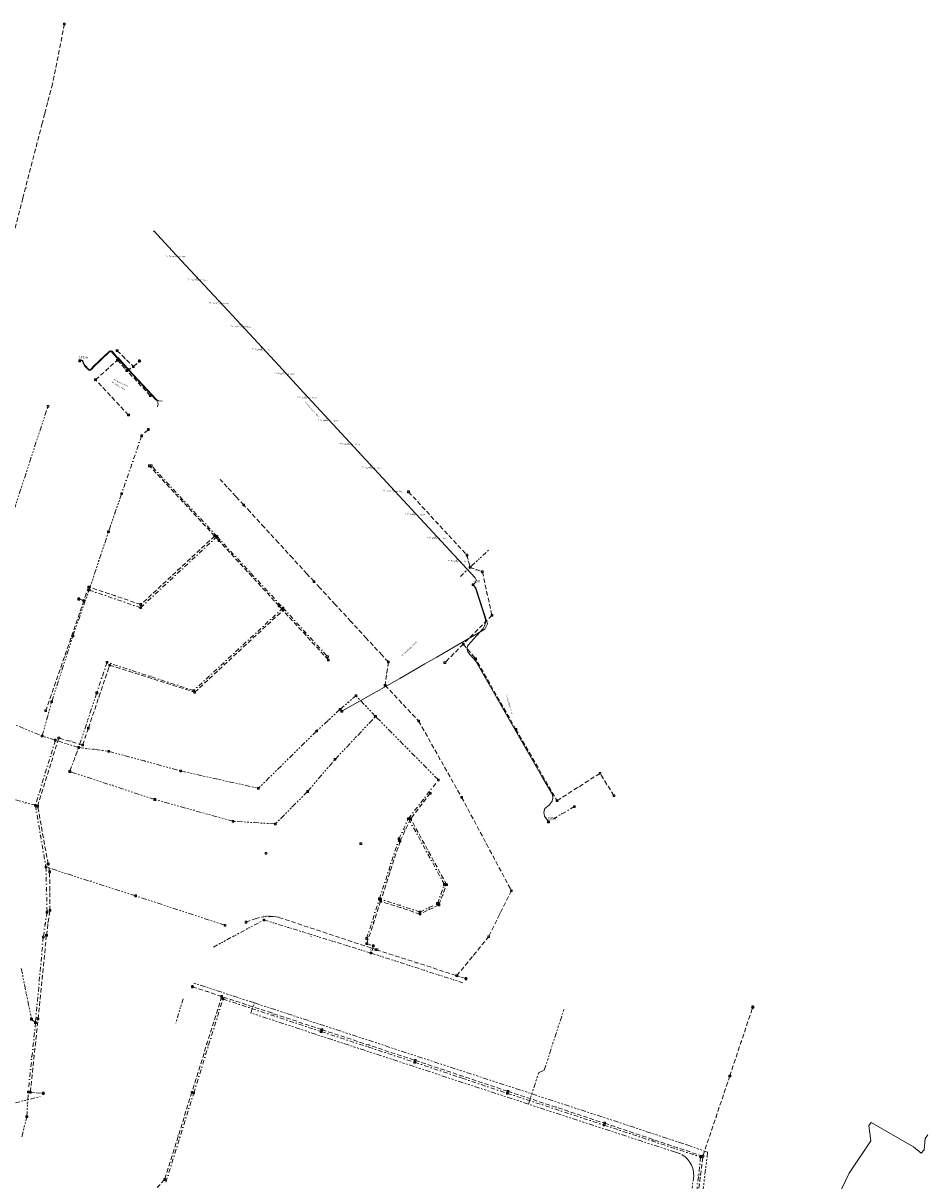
# Model space of a CAD drawing. Extents: x 149823 to 156818, y 468751 to 475536.
# Tile 26 of 27: x 154605 to 155111, y 473783 to 474431. Entities that reach past the tile are written whole.
import ezdxf
from ezdxf.enums import TextEntityAlignment as Align
from ezdxf.lldxf.tags import DXFTag

# ---------------------------------------------------------------- set-up
doc = ezdxf.new("R2010")
doc.units = 0
doc.header["$LTSCALE"] = 0.5
for name, pattern in [('RI-DRAINAGE-SO', [19.2, 6, -1.8, 1.8, -1.8, 2.4, -1.8, 1.8, -1.8]), ('RI-DWA-SO', [11, 5, -3, 0, -3]), ('RI-GWA-SO', [18.45, 6, -1.8, 1.75, -1.8, 1.75, -1.8, 1.75, -1.8]), ('RI-HWA-SO', [7.4, 5, -2.4]), ('RI-OVERIG-SO', [17, 5, -2, 2, -2, 0, -2, 2, -2])]:
    doc.linetypes.add(name, pattern=pattern)
doc.layers.get('0').update_dxf_attribs({"linetype": 'CONTINUOUS'})
for name, color, linetype, lineweight in [('B-OI-RI-DRAINAGE-G', 91, 'RI-DRAINAGE-SO', 18), ('B-OI-RI-DWA-G', 42, 'RI-DWA-SO', 18), ('B-OI-RI-DWA_RIOOLPUT-S-250', 42, 'CONTINUOUS', 18), ('B-OI-RI-GWA-G', 11, 'RI-GWA-SO', 18), ('B-OI-RI-GWA_RIOOLPUT-S-250', 11, 'CONTINUOUS', 18), ('B-OI-RI-HWA-G', 151, 'RI-HWA-SO', 18), ('B-OI-RI-HWA_RIOOLPUT-S-250', 151, 'CONTINUOUS', 18), ('B-OI-RI-OVERIG_DUIKER-G', 171, 'RI-OVERIG-SO', 18), ('B-OI-RI-OVERIG_PUTNUMMER-T50', 171, 'CONTINUOUS', 50), ('B-OI-RI-OVERIG_RIOOLPUT_INSPECTIE-S-250', 171, 'CONTINUOUS', 18), ('B-OI-RI-OVERIG_STROMINGSRICHTING-T70', 252, 'CONTINUOUS', 70), ('B-OI-RI-PERSLEIDING-G', 210, 'RI-PERS-SO', 18), ('B-OI-RI-PERSLEIDING-T30', 210, 'CONTINUOUS', 35), ('B-OI-RI-PERSLEIDING_PUTNUMMER-T50', 210, 'CONTINUOUS', 50), ('B-OI-RI-PERSLEIDING_RIOOLPUT_POMPPUT-S-250', 210, 'CONTINUOUS', 18)]:
    doc.layers.add(name, color=color, linetype=linetype, lineweight=lineweight)
doc.layers.add('UITLAAT', color=151, linetype='CONTINUOUS')
doc.styles.add('NLCS-ISO', font='NLCS-ISO.ttf')
doc.styles.add('NLCS-ISO-M250-T30', font='NLCS-ISO.ttf', dxfattribs={"height": 0.75})
doc.styles.add('NLCS-ISO-M250-T50', font='NLCS-ISO.ttf', dxfattribs={"height": 1.25})
doc.styles.add('NLCS-ISO-M250-T70', font='NLCS-ISO.ttf', dxfattribs={"height": 1.75})
tags = doc.linetypes.add('RI-PERS-SO', pattern='A,7,-2,["P",Standard,S=1.8,R=0,X=-0.5,Y=-0.9],-2,7,-2,[102,NLCS.SHX,S=1,R=180,X=0,Y=0],-2', length=22).pattern_tags.tags
tags[6] = DXFTag(74, 10)

# ---------------------------------------------------------------- blocks, each defined once
blk = doc.blocks.new('SRI-PUT_INSPECTIE-SO')
at = {"flags": 128}
blk.add_lwpolyline([(-2, -2), (2, -2), (2, 2), (-2, 2)], close=True, dxfattribs=at)
blk.add_circle((0, 0), 2)
at = {"style": 'NLCS-ISO'}
blk.add_text('I', height=2.5, dxfattribs=at).set_placement((0, 0), align=Align.MIDDLE_CENTER)
blk = doc.blocks.new('B-SRI-PUT_POMPPUT-SO')
for p, q in [((-1.7, -1), (0, 2)), ((0, 2), (1.7, -1)), ((1.7, -1), (-1.7, -1))]:
    blk.add_line(p, q)
blk.add_lwpolyline([(-2, -2), (2, -2), (2, 2), (-2, 2)], close=True)
blk.add_circle((0, 0), 2)

msp = doc.modelspace()

# ---------------------------------------------------------------- linework, layer by layer
at = {"layer": 'B-OI-RI-DRAINAGE-G'}
for points in [[(154734.2, 473882.79), (154700.42, 473893.77)], [(154732.27, 473877.13), (154734.2, 473882.79)], [(154734.2, 473882.79), (154889.35, 473831.93)], [(154887.48, 473826.18), (154732.27, 473877.13)], [(154887.48, 473826.18), (154893.14, 473843.58), (154896.29, 473845.14), (154907.28, 473879.03)], [(154889.35, 473831.93), (154976.25, 473803.37)], [(154969.72, 473799.29), (154887.48, 473826.18)], [(154969.72, 473799.29), (154973.21, 473798.06), (154974.07, 473797.5), (154974.88, 473796.88), (154975.65, 473796.21), (154976.36, 473795.47), (154977.02, 473794.7), (154977.62, 473793.85), (154978.16, 473792.97), (154978.62, 473792.07), (154979.01, 473791.12), (154979.34, 473790.15), (154979.59, 473789.16), (154979.77, 473788.15), (154979.87, 473787.13), (154979.89, 473786.11), (154969.83, 473704.37)], [(154976.25, 473803.37), (154987.7, 473799.24), (154975.55, 473700.24)]]:
    msp.add_lwpolyline(points, dxfattribs=at)
at = {"layer": 'B-OI-RI-DWA-G'}
for points in [[(154671.17, 474199.91), (154660, 474167.56)], [(154674.95, 474203.47), (154671.17, 474199.91)], [(154713.32, 474143.65), (154676.64, 474183.21)], [(154670.62, 474103.78), (154713.32, 474143.65)], [(154713.32, 474143.65), (154750.22, 474103.66)], [(154641.82, 474113.65), (154670.62, 474103.78)], [(154750.22, 474103.66), (154700.29, 474057.41)], [(154750.22, 474103.66), (154775.25, 474076.37)], [(154651.81, 474073.21), (154646.09, 474056.19)], [(154700.29, 474057.41), (154651.81, 474073.21)], [(154622.95, 474029.69), (154611.75, 473993.31)], [(154820.41, 473985.87), (154837.13, 474007.47)], [(154611.75, 473993.31), (154617.64, 473958.79)], [(154913.16, 473992.54), (154898.71, 473984.07)], [(154815.07, 473974.53), (154820.41, 473985.87)], [(154840.51, 473949), (154820.41, 473985.87)], [(154804.18, 473941), (154815.07, 473974.53)], [(154617.64, 473958.79), (154618.28, 473933.5)], [(154836.64, 473938.4), (154840.51, 473949)], [(154796.98, 473918.8), (154804.18, 473941)], [(154826.81, 473933.61), (154804.18, 473941)], [(154618.28, 473933.5), (154616.17, 473919.6)], [(154826.81, 473933.61), (154836.64, 473938.4)], [(154616.17, 473919.6), (154611.82, 473871.76)], [(154700.32, 473832.4), (154716.64, 473884.97)], [(154716.64, 473884.97), (154771.58, 473866.75)], [(154611.82, 473871.76), (154607.77, 473832.97)], [(154609.61, 473873.71), (154611.82, 473871.76)], [(154771.58, 473866.75), (154823.89, 473849.55)], [(154823.89, 473849.55), (154875.65, 473832.21)], [(154607.77, 473832.97), (154608.92, 473832.89)], [(154684.76, 473782.52), (154700.32, 473832.4)], [(154875.65, 473832.21), (154929.68, 473814.45)], [(154929.68, 473814.45), (154983.75, 473796.62)], [(154983.75, 473796.62), (154981.42, 473775.55)]]:
    msp.add_lwpolyline(points, dxfattribs=at)
at = {"layer": 'B-OI-RI-GWA-G'}
for points in [[(154599.87, 474158.63), (154618.77, 474216.39)], [(154660, 474167.56), (154652.62, 474146.29)], [(154641.82, 474113.65), (154652.62, 474146.29)], [(154632.69, 474087.93), (154641.82, 474113.65)], [(154620.89, 474051.29), (154632.69, 474087.93)], [(154615.55, 474032.03), (154620.89, 474051.29)], [(154646.09, 474056.19), (154635.91, 474025.59)], [(154782.19, 474046.96), (154791.02, 474054.57)], [(154801.97, 474043.02), (154791.02, 474054.57)], [(154577.06, 474047.78), (154615.55, 474032.03)], [(154782.19, 474046.96), (154769.05, 474034.87)], [(154783.15, 474045.87), (154782.19, 474046.96)], [(154779.35, 474018.97), (154801.97, 474043.02)], [(154837.13, 474007.47), (154801.97, 474043.02)], [(154622.95, 474029.69), (154615.55, 474032.03)], [(154769.05, 474034.87), (154736.48, 474002.8)], [(154635.91, 474025.59), (154622.95, 474029.69)], [(154631.01, 474012.21), (154635.91, 474025.59)], [(154635.91, 474025.59), (154652.73, 474023.48)], [(154652.73, 474023.48), (154693.01, 474012.52)], [(154763.98, 474001.01), (154779.35, 474018.97)], [(154678.57, 473996.51), (154631.01, 474012.21)], [(154693.01, 474012.52), (154736.48, 474002.8)], [(154763.98, 474001.01), (154745.94, 473982.87)], [(154600.62, 473996.35), (154611.75, 473993.31)], [(154722.29, 473984.35), (154678.57, 473996.51)], [(154745.94, 473982.87), (154722.29, 473984.35)], [(154667.78, 473942.65), (154617.64, 473958.79)], [(154717.73, 473926.22), (154667.78, 473942.65)], [(154603.88, 473902.06), (154609.61, 473873.71)], [(154606.95, 473819.11), (154607.77, 473832.97)], [(154604.15, 473807.84), (154606.95, 473819.11)]]:
    msp.add_lwpolyline(points, dxfattribs=at)
at = {"layer": 'B-OI-RI-HWA-G'}
for points in [[(154628, 474430.21), (154621.4, 474396.8), (154620.37, 474393.04), (154618.55, 474386.25), (154616.98, 474380.09), (154615.58, 474374.69), (154604.73, 474332.84), (154582.89, 474248.63), (154583.68, 474247.29), (154585.99, 474246.69)], [(154657.49, 474247.53), (154666.58, 474238.61)], [(154645.36, 474231.3), (154657.61, 474242.21)], [(154657.61, 474242.21), (154662.91, 474236.47)], [(154662.91, 474236.47), (154666.58, 474238.61)], [(154666.58, 474238.61), (154669.94, 474241.74)], [(154663.82, 474211.51), (154645.36, 474231.3)], [(154676.02, 474222.33), (154662.91, 474236.47)], [(154711.99, 474143.89), (154675.53, 474183.11)], [(154728.28, 474161.24), (154723.86, 474166.02), (154719.01, 474171.25), (154715.04, 474175.55)], [(154820.42, 474168.59), (154853.07, 474133.18)], [(154767.58, 474118.37), (154763.6, 474122.76), (154755.63, 474131.45), (154747.69, 474140.11), (154739.75, 474148.76), (154731.82, 474157.39), (154728.28, 474161.24)], [(154711.99, 474143.89), (154670.73, 474105.56)], [(154714.38, 474141.32), (154711.99, 474143.89)], [(154747.99, 474104.79), (154714.38, 474141.32)], [(154853.07, 474133.18), (154854.87, 474126.35)], [(154854.87, 474126.35), (154861.72, 474123.83)], [(154861.72, 474123.83), (154867.08, 474099.5)], [(154641.53, 474115.42), (154638.85, 474107.7)], [(154670.73, 474105.56), (154641.53, 474115.42)], [(154809.13, 474073.45), (154805.65, 474077.21), (154796.91, 474086.65), (154788.2, 474096.09), (154779.48, 474105.55), (154770.79, 474114.97), (154767.58, 474118.37)], [(154638.85, 474107.7), (154636.07, 474108.62)], [(154638.85, 474107.7), (154617.54, 474046.22)], [(154700.88, 474056.47), (154750.19, 474102.35)], [(154750.19, 474102.35), (154747.99, 474104.79)], [(154775.58, 474074.57), (154750.19, 474102.35)], [(154867.08, 474099.5), (154851.02, 474083.4)], [(154851.02, 474083.4), (154840.71, 474073.11)], [(154851.02, 474083.4), (154857.96, 474075.22)], [(154641.39, 474036.43), (154653.24, 474071.61)], [(154653.24, 474071.61), (154700.88, 474056.47)], [(154809.13, 474073.45), (154807.35, 474060.38)], [(154880.47, 474035.73), (154857.96, 474075.22)], [(154807.35, 474060.38), (154826.08, 474040.39)], [(154826.08, 474040.39), (154850.08, 473997.77)], [(154613.02, 473992.8), (154624.85, 474030.95)], [(154638.19, 474026.99), (154624.85, 474030.95)], [(154641.39, 474036.43), (154638.19, 474026.99)], [(154880.47, 474035.73), (154903.49, 473995.87)], [(154903.49, 473995.87), (154927.47, 474011.2)], [(154935.32, 473998.72), (154927.47, 474011.2)], [(154832.61, 474000.01), (154821.61, 473985.69)], [(154618.9, 473960.51), (154613.02, 473992.8)], [(154850.08, 473997.77), (154877.91, 473945.58)], [(154821.61, 473985.69), (154815.66, 473973.19)], [(154841.72, 473948.93), (154821.61, 473985.69)], [(154815.69, 473973.27), (154804.78, 473939.64)], [(154619.71, 473956.05), (154618.9, 473960.51)], [(154619.91, 473934.54), (154619.71, 473956.05)], [(154837.44, 473937.62), (154841.72, 473948.93)], [(154877.91, 473945.58), (154865.2, 473919.78)], [(154617.94, 473920.59), (154619.91, 473934.54)], [(154804.78, 473939.64), (154797.07, 473915.89)], [(154826.83, 473932.46), (154804.78, 473939.64)], [(154837.44, 473937.62), (154826.83, 473932.46)], [(154729.57, 473927.92), (154734.67, 473929.85), (154738.39, 473930.82), (154742.21, 473931.18), (154745.16, 473931.08), (154747.9, 473930.59), (154802.44, 473912.52)], [(154613.27, 473873.84), (154617.94, 473920.59)], [(154797.07, 473915.89), (154800.78, 473914.67)], [(154800.78, 473914.67), (154799.45, 473910.65)], [(154847.43, 473898.03), (154865.2, 473919.78)], [(154802.44, 473912.53), (154847.43, 473898.03)], [(154852.51, 473896.37), (154847.43, 473898.03)], [(154715.92, 473886.39), (154699.56, 473891.82)], [(154715.92, 473886.39), (154699.29, 473832.78)], [(154771.94, 473867.82), (154715.92, 473886.39)], [(155000.07, 473841.92), (155012.9, 473880.4)], [(154608.92, 473832.89), (154613.27, 473873.84)], [(154771.94, 473867.82), (154824.23, 473850.61)], [(154824.23, 473850.61), (154876.01, 473833.33)], [(155000.07, 473841.92), (154985.01, 473797.05)], [(154608.92, 473832.89), (154616.2, 473832.2)], [(154699.29, 473832.78), (154684.03, 473784.01)], [(154876.01, 473833.33), (154930.05, 473815.49)], [(154985.01, 473797.05), (154930.05, 473815.49)], [(154982.37, 473775.43), (154985.01, 473797.05)], [(154684.03, 473784.01), (154679.49, 473779.15)]]:
    msp.add_lwpolyline(points, dxfattribs=at)
at = {"layer": 'B-OI-RI-OVERIG_DUIKER-G'}
for points in [[(154849.4, 474121.29), (154865.21, 474135.93)], [(154711.33, 473914.03), (154739.56, 473929.2)], [(154799.45, 473910.65), (154739.56, 473929.2)], [(154799.45, 473910.65), (154850.82, 473894.03)], [(154694.34, 473885.12), (154690.13, 473871.08)], [(154600.64, 473826.89), (154614.93, 473830.53)]]:
    msp.add_lwpolyline(points, dxfattribs=at)
at = {"layer": 'B-OI-RI-PERSLEIDING-G'}
for points in [[(154677.64, 474314.39), (154678.2, 474314.37), (154688.3, 474303.46), (154698.57, 474292.37), (154719.49, 474269.77), (154747.8, 474239.18), (154759.62, 474226.41), (154815.22, 474166.35), (154857.66, 474120.51), (154857.92, 474120.16), (154858.1, 474119.75), (154858.18, 474119.33), (154858.17, 474118.86), (154858.04, 474118.39), (154857.92, 474118.15), (154857.7, 474117.84), (154857.46, 474117.6), (154856.51, 474116.62)], [(154689.75, 474301.31), (154690.31, 474301.29)], [(154701.91, 474288.17), (154702.47, 474288.15)], [(154713.96, 474275.16), (154714.52, 474275.14)], [(154726.08, 474262.07), (154726.64, 474262.04)], [(154636.57, 474241.87), (154636.72, 474242.13), (154637.18, 474242.33), (154637.75, 474242.29), (154638.17, 474241.98), (154638.3, 474241.78), (154638.9, 474240.26), (154639.28, 474239.61), (154639.59, 474239.22), (154641.65, 474237), (154641.86, 474236.87), (154642.07, 474236.82), (154642.35, 474236.85), (154642.52, 474236.94), (154642.85, 474237.24), (154643.17, 474237.54), (154644.22, 474238.8), (154653.23, 474247.18), (154653.39, 474247.3), (154653.74, 474247.44), (154653.94, 474247.46), (154654.2, 474247.41), (154654.6, 474247.19), (154657.54, 474243.99), (154657.83, 474243.7), (154657.98, 474243.61), (154658.3, 474243.5), (154658.56, 474243.24), (154658.67, 474242.93), (154658.9, 474242.53), (154663.08, 474237.99), (154663.77, 474237.52), (154663.97, 474237.27), (154664.25, 474236.73), (154679.45, 474220.22), (154679.73, 474219.97), (154680.21, 474219.67), (154680.55, 474219.53), (154680.74, 474219.4), (154682.74, 474219.35)], [(154636.57, 474241.87), (154636.88, 474241.89), (154637.13, 474242.01), (154637.4, 474242.05), (154637.62, 474242), (154637.88, 474241.85), (154638.02, 474241.65), (154638.61, 474240.14), (154638.84, 474239.73), (154639, 474239.48), (154639.31, 474239.09), (154641.37, 474236.88), (154641.57, 474236.68), (154641.76, 474236.59), (154642.18, 474236.52), (154642.62, 474236.65), (154643.65, 474237.61), (154644.23, 474238.35), (154653.26, 474246.8), (154653.41, 474246.91), (154653.57, 474246.98), (154653.68, 474247.01), (154653.84, 474247.02), (154654.11, 474246.97), (154654.34, 474246.83), (154657.39, 474243.56), (154657.7, 474243.35), (154658.05, 474243.21), (154658.28, 474242.96), (154658.37, 474242.7), (154658.57, 474242.29), (154662.79, 474237.74), (154663.15, 474237.49), (154663.4, 474237.36), (154663.54, 474237.25), (154663.7, 474237.06), (154663.94, 474236.53), (154679.16, 474220.1), (154679.44, 474219.85), (154679.92, 474219.09), (154680.21, 474218.4), (154680.41, 474217.57), (154680.11, 474216.05)], [(154738.09, 474249.07), (154738.67, 474249.05)], [(154750.49, 474235.68), (154751.07, 474235.65)], [(154762.89, 474222.28), (154763.46, 474222.27)], [(154774.65, 474209.59), (154775.21, 474209.57)], [(154786.95, 474196.3), (154787.52, 474196.28)], [(154799.21, 474183.06), (154799.77, 474183.04)], [(154811.3, 474170), (154811.87, 474169.97)], [(154823.3, 474157.03), (154823.86, 474157.01)], [(154835.58, 474143.76), (154836.15, 474143.74)], [(154847.5, 474130.89), (154848.07, 474130.86)], [(154856.51, 474116.62), (154858.12, 474114.85), (154864.53, 474094.83), (154863.08, 474091.77), (154845.83, 474081.76), (154836.24, 474076.2), (154829.61, 474072.35), (154815.52, 474064.22), (154783.15, 474045.87)], [(154898.71, 473984.07), (154896.5, 473987.17), (154896, 473989.37), (154896.72, 473991.43), (154899.02, 473993.34), (154900.65, 473995.62), (154901.2, 473997.34), (154900.86, 473999.24), (154898.68, 474003.02), (154894.8, 474009.75), (154881.88, 474032.12), (154858.05, 474073.84), (154853.72, 474078.78), (154853.43, 474079.53), (154853.19, 474080.63), (154853.22, 474081.55), (154853.46, 474082.26), (154853.76, 474082.83), (154855.22, 474084.54), (154858.56, 474088.31), (154862.17, 474092.25), (154862.91, 474093.68), (154863.49, 474095.3), (154863.45, 474096.85), (154863.05, 474098.59), (154857.96, 474114.64), (154856.51, 474116.62)], [(155110.83, 473809.01), (155109.38, 473806.99), (155108.79, 473800.7), (155107.12, 473798.7), (155102.79, 473802.34), (155079.04, 473815.91), (155077.87, 473814.29), (155078.87, 473805.57), (155066.82, 473787.57), (155052.73, 473757.87), (155047, 473723.66), (155045.8, 473712.8), (155044.46, 473701.81), (155043.9, 473701.37), (155031.2, 473703.74)]]:
    msp.add_lwpolyline(points, dxfattribs=at)

# ---------------------------------------------------------------- block references
at = {"layer": 'B-OI-RI-DWA_RIOOLPUT-S-250', "xscale": 0.25, "yscale": 0.25, "zscale": 0.25}
for p in [(154671.17, 474199.91), (154674.95, 474203.47), (154676.64, 474183.21), (154713.32, 474143.65), (154641.82, 474113.65), (154670.62, 474103.78), (154750.22, 474103.66), (154775.25, 474076.37), (154651.81, 474073.21), (154700.29, 474057.41), (154622.95, 474029.69), (154611.75, 473993.31), (154913.16, 473992.54), (154820.41, 473985.87), (154815.07, 473974.53), (154617.64, 473958.79), (154840.51, 473949), (154804.18, 473941), (154618.28, 473933.5), (154826.81, 473933.61), (154836.64, 473938.4), (154616.17, 473919.6), (154796.98, 473918.8), (154716.64, 473884.97), (154609.61, 473873.71), (154611.82, 473871.76), (154771.58, 473866.75), (154823.89, 473849.55), (154607.77, 473832.97), (154700.32, 473832.4), (154875.65, 473832.21), (154929.68, 473814.45), (154983.75, 473796.62)]:
    msp.add_blockref('SRI-PUT_INSPECTIE-SO', p, dxfattribs=at)
at = {"layer": 'B-OI-RI-GWA_RIOOLPUT-S-250', "xscale": 0.25, "yscale": 0.25, "zscale": 0.25}
for p in [(154618.77, 474216.39), (154660, 474167.56), (154652.62, 474146.29), (154632.69, 474087.93), (154646.09, 474056.19), (154620.89, 474051.29), (154791.02, 474054.57), (154782.19, 474046.96), (154783.15, 474045.87), (154801.97, 474043.02), (154615.55, 474032.03), (154769.05, 474034.87), (154635.91, 474025.59), (154652.73, 474023.48), (154779.35, 474018.97), (154631.01, 474012.21), (154693.01, 474012.52), (154837.13, 474007.47), (154736.48, 474002.8), (154763.98, 474001.01), (154678.57, 473996.51), (154722.29, 473984.35), (154745.94, 473982.87), (154740.69, 473966.39), (154667.78, 473942.65), (154717.73, 473926.22), (154606.95, 473819.11)]:
    msp.add_blockref('SRI-PUT_INSPECTIE-SO', p, dxfattribs=at)
at = {"layer": 'B-OI-RI-HWA_RIOOLPUT-S-250', "xscale": 0.25, "yscale": 0.25, "zscale": 0.25}
for p in [(154628, 474430.21), (154657.49, 474247.53), (154657.61, 474242.21), (154666.58, 474238.61), (154645.36, 474231.3), (154662.91, 474236.47), (154676.02, 474222.33), (154663.82, 474211.51), (154675.53, 474183.11), (154820.42, 474168.59), (154728.28, 474161.24), (154711.99, 474143.89), (154714.38, 474141.32), (154853.07, 474133.18), (154854.87, 474126.35), (154861.72, 474123.83), (154641.53, 474115.42), (154767.58, 474118.37), (154638.85, 474107.7), (154670.73, 474105.56), (154747.99, 474104.79), (154750.19, 474102.35), (154867.08, 474099.5), (154851.02, 474083.4), (154653.24, 474071.61), (154775.58, 474074.57), (154809.13, 474073.45), (154840.71, 474073.11), (154857.96, 474075.22), (154700.88, 474056.47), (154807.35, 474060.38), (154617.54, 474046.22), (154641.39, 474036.43), (154826.08, 474040.39), (154624.85, 474030.95), (154880.47, 474035.73), (154638.19, 474026.99), (154927.47, 474011.2), (154832.61, 474000.01), (154850.08, 473997.77), (154935.32, 473998.72), (154613.02, 473992.8), (154903.49, 473995.87), (154821.61, 473985.69), (154793.78, 473971.89), (154815.66, 473973.19), (154618.9, 473960.51), (154619.71, 473956.05), (154841.72, 473948.93), (154804.78, 473939.64), (154877.91, 473945.58), (154619.91, 473934.54), (154837.44, 473937.62), (154729.57, 473927.92), (154826.83, 473932.46), (154617.94, 473920.59), (154797.07, 473915.89), (154800.78, 473914.67), (154865.2, 473919.78), (154802.44, 473912.52), (154847.43, 473898.03), (154715.92, 473886.39), (154613.27, 473873.84), (154771.94, 473867.82), (154824.23, 473850.61), (155000.07, 473841.92), (154608.92, 473832.89), (154699.29, 473832.78), (154876.01, 473833.33), (154930.05, 473815.49), (154985.01, 473797.05), (154684.03, 473784.01)]:
    msp.add_blockref('SRI-PUT_INSPECTIE-SO', p, dxfattribs=at)
at = {"layer": 'B-OI-RI-OVERIG_RIOOLPUT_INSPECTIE-S-250', "xscale": 0.25, "yscale": 0.25, "zscale": 0.25}
for p in [(154739.56, 473929.2), (154799.45, 473910.65)]:
    msp.add_blockref('SRI-PUT_INSPECTIE-SO', p, dxfattribs=at)
at = {"layer": 'B-OI-RI-PERSLEIDING_RIOOLPUT_POMPPUT-S-250', "xscale": 0.25, "yscale": 0.25, "zscale": 0.25}
for p in [(154636.57, 474241.87), (154856.51, 474116.62), (154898.71, 473984.07)]:
    msp.add_blockref('B-SRI-PUT_POMPPUT-SO', p, dxfattribs=at)
at = {"layer": 'UITLAAT', "xscale": 0.25, "yscale": 0.25, "zscale": 0.25}
for p in [(154669.94, 474241.74), (154636.07, 474108.62), (154852.51, 473896.37), (154699.56, 473891.82), (155012.9, 473880.4), (154616.2, 473832.2)]:
    msp.add_blockref('SRI-PUT_INSPECTIE-SO', p, dxfattribs=at)

# ---------------------------------------------------------------- texts
at = {"layer": 'B-OI-RI-OVERIG_PUTNUMMER-T50', "style": 'NLCS-ISO-M250-T50'}
for s, p in [('C2494', (154741.56, 473931.2)), ('C2495', (154801.45, 473912.65))]:
    msp.add_text(s, height=1.25, dxfattribs=at).set_placement(p, align=Align.MIDDLE_CENTER)
at = {"layer": 'B-OI-RI-OVERIG_STROMINGSRICHTING-T70', "style": 'NLCS-ISO-M250-T70'}
for rotation, p in [(257.25805, (154606.99, 474338.45)), (257.25805, (154606.99, 474338.45)), (312.4445, (154660.26, 474239.34)), (312.4445, (154660.26, 474239.34)), (315.30929, (154662.03, 474243.07)), (315.30929, (154662.03, 474243.07)), (30.36676, (154664.74, 474237.54)), (30.36676, (154664.74, 474237.54)), (42.97183, (154668.26, 474240.18)), (42.97183, (154668.26, 474240.18)), (41.82592, (154651.48, 474236.75)), (41.82592, (154651.48, 474236.75)), (132.92621, (154669.46, 474229.4)), (132.92621, (154669.46, 474229.4)), (132.92621, (154654.59, 474221.41)), (132.92621, (154654.59, 474221.41)), (223.45354, (154673.06, 474201.69)), (223.45354, (154673.06, 474201.69)), (252.10143, (154609.32, 474187.51)), (252.10143, (154609.32, 474187.51)), (250.95551, (154665.59, 474183.74)), (250.95551, (154665.59, 474183.74)), (313.01746, (154693.76, 474163.5)), (313.01746, (154693.76, 474163.5)), (313.01746, (154694.98, 474163.43)), (313.01746, (154694.98, 474163.43)), (250.95551, (154656.31, 474156.93)), (250.95551, (154656.31, 474156.93)), (312.4445, (154836.74, 474150.89)), (312.4445, (154836.74, 474150.89)), (313.01746, (154713.18, 474142.6)), (313.01746, (154713.18, 474142.6)), (132.35325, (154747.93, 474139.8)), (132.35325, (154747.93, 474139.8)), (251.52847, (154647.22, 474129.97)), (251.52847, (154647.22, 474129.97)), (284.94253, (154853.97, 474129.76)), (284.94253, (154853.97, 474129.76)), (222.88058, (154691.36, 474124.72)), (222.88058, (154691.36, 474124.72)), (222.88058, (154691.97, 474123.71)), (222.88058, (154691.97, 474123.71)), (132.35325, (154731.18, 474123.05)), (132.35325, (154731.18, 474123.05)), (132.92621, (154731.77, 474123.65)), (132.92621, (154731.77, 474123.65)), (339.94648, (154858.29, 474125.09)), (339.94648, (154858.29, 474125.09)), (161.5741, (154637.46, 474108.16)), (161.5741, (154637.46, 474108.16)), (250.95551, (154640.19, 474111.56)), (250.95551, (154640.19, 474111.56)), (161.5741, (154656.13, 474110.49)), (161.5741, (154656.13, 474110.49)), (161.00114, (154656.22, 474108.71)), (161.00114, (154656.22, 474108.71)), (282.6507, (154864.4, 474111.67)), (282.6507, (154864.4, 474111.67)), (131.78029, (154749.09, 474103.57)), (131.78029, (154749.09, 474103.57)), (250.38256, (154637.25, 474100.79)), (250.38256, (154637.25, 474100.79)), (132.92621, (154788.35, 474095.91)), (132.92621, (154788.35, 474095.91)), (132.35325, (154762.73, 474090.01)), (132.35325, (154762.73, 474090.01)), (132.35325, (154762.88, 474088.46)), (132.35325, (154762.88, 474088.46)), (225.17241, (154859.05, 474091.45)), (225.17241, (154859.05, 474091.45)), (71.04677, (154628.2, 474076.96)), (71.04677, (154628.2, 474076.96)), (42.97183, (154725.53, 474079.41)), (42.97183, (154725.53, 474079.41)), (222.88058, (154725.25, 474080.53)), (222.88058, (154725.25, 474080.53)), (225.17241, (154845.86, 474078.25)), (225.17241, (154845.86, 474078.25)), (310.15267, (154854.49, 474079.31)), (310.15267, (154854.49, 474079.31)), (252.10143, (154626.79, 474069.61)), (252.10143, (154626.79, 474069.61)), (251.52847, (154648.95, 474064.7)), (251.52847, (154648.95, 474064.7)), (162.14706, (154676.05, 474065.31)), (162.14706, (154676.05, 474065.31)), (342.23831, (154677.06, 474064.04)), (342.23831, (154677.06, 474064.04)), (262.41467, (154808.24, 474066.92)), (262.41467, (154808.24, 474066.92)), (71.61972, (154647.32, 474054.02)), (71.61972, (154647.32, 474054.02)), (220.58875, (154786.61, 474050.76)), (220.58875, (154786.61, 474050.76)), (313.01746, (154816.71, 474050.39)), (313.01746, (154816.71, 474050.39)), (299.83943, (154869.21, 474055.48)), (299.83943, (154869.21, 474055.48)), (131.20734, (154782.67, 474046.41)), (131.20734, (154782.67, 474046.41)), (133.49917, (154796.5, 474048.79)), (133.49917, (154796.5, 474048.79)), (254.39326, (154618.22, 474041.66)), (254.39326, (154618.22, 474041.66)), (251.52847, (154641, 474040.89)), (251.52847, (154641, 474040.89)), (222.88058, (154775.62, 474040.92)), (222.88058, (154775.62, 474040.92)), (342.23831, (154619.25, 474030.86)), (342.23831, (154619.25, 474030.86)), (251.52847, (154639.79, 474031.71)), (251.52847, (154639.79, 474031.71)), (226.89129, (154790.66, 474030.99)), (226.89129, (154790.66, 474030.99)), (162.72001, (154629.43, 474027.64)), (162.72001, (154629.43, 474027.64)), (163.29297, (154631.52, 474028.97)), (163.29297, (154631.52, 474028.97)), (173.03325, (154644.32, 474024.53)), (173.03325, (154644.32, 474024.53)), (134.64508, (154819.55, 474025.24)), (134.64508, (154819.55, 474025.24)), (69.90085, (154633.46, 474018.9)), (69.90085, (154633.46, 474018.9)), (165.01184, (154672.87, 474018)), (165.01184, (154672.87, 474018)), (224.59946, (154752.77, 474018.83)), (224.59946, (154752.77, 474018.83)), (299.26647, (154838.08, 474019.08)), (299.26647, (154838.08, 474019.08)), (252.67439, (154617.35, 474011.5)), (252.67439, (154617.35, 474011.5)), (252.67439, (154618.93, 474011.88)), (252.67439, (154618.93, 474011.88)), (299.83943, (154891.98, 474015.8)), (299.83943, (154891.98, 474015.8)), (161.5741, (154654.79, 474004.36)), (161.5741, (154654.79, 474004.36)), (167.30368, (154714.74, 474007.66)), (167.30368, (154714.74, 474007.66)), (229.18312, (154771.66, 474009.99)), (229.18312, (154771.66, 474009.99)), (302.13126, (154931.4, 474004.96)), (302.13126, (154931.4, 474004.96)), (32.65859, (154915.48, 474003.53)), (32.65859, (154915.48, 474003.53)), (344.53014, (154606.18, 473994.83)), (344.53014, (154606.18, 473994.83)), (225.17241, (154754.96, 473991.94)), (225.17241, (154754.96, 473991.94)), (232.62086, (154827.11, 473992.85)), (232.62086, (154827.11, 473992.85)), (52.13916, (154828.77, 473996.67)), (52.13916, (154828.77, 473996.67)), (164.43889, (154700.43, 473990.43)), (164.43889, (154700.43, 473990.43)), (210.27551, (154905.93, 473988.31)), (210.27551, (154905.93, 473988.31)), (176.471, (154734.11, 473983.61)), (176.471, (154734.11, 473983.61)), (64.74423, (154817.74, 473980.2)), (64.74423, (154817.74, 473980.2)), (244.65298, (154818.64, 473979.44)), (244.65298, (154818.64, 473979.44)), (279.78591, (154614.7, 473976.05)), (279.78591, (154614.7, 473976.05)), (280.35887, (154615.96, 473976.66)), (280.35887, (154615.96, 473976.66)), (298.12056, (154863.99, 473971.67)), (298.12056, (154863.99, 473971.67)), (118.60226, (154830.46, 473967.43)), (118.60226, (154830.46, 473967.43)), (118.60226, (154831.66, 473967.31)), (118.60226, (154831.66, 473967.31)), (280.35887, (154619.31, 473958.28)), (280.35887, (154619.31, 473958.28)), (72.19268, (154809.63, 473957.77)), (72.19268, (154809.63, 473957.77)), (252.10143, (154810.22, 473956.42)), (252.10143, (154810.22, 473956.42)), (271.19154, (154617.96, 473946.14)), (271.19154, (154617.96, 473946.14)), (162.14706, (154642.71, 473950.72)), (162.14706, (154642.71, 473950.72)), (270.61858, (154619.81, 473945.3)), (270.61858, (154619.81, 473945.3)), (69.90085, (154838.58, 473943.7)), (69.90085, (154838.58, 473943.7)), (69.32789, (154839.58, 473943.28)), (69.32789, (154839.58, 473943.28)), (161.5741, (154692.76, 473934.43)), (161.5741, (154692.76, 473934.43)), (162.14706, (154815.49, 473937.31)), (162.14706, (154815.49, 473937.31)), (162.14706, (154815.8, 473936.05)), (162.14706, (154815.8, 473936.05)), (25.7831, (154831.73, 473936.01)), (25.7831, (154831.73, 473936.01)), (205.69185, (154832.13, 473935.04)), (205.69185, (154832.13, 473935.04)), (243.50706, (154871.56, 473932.68)), (243.50706, (154871.56, 473932.68)), (261.26875, (154617.22, 473926.55)), (261.26875, (154617.22, 473926.55)), (261.84171, (154618.92, 473927.56)), (261.84171, (154618.92, 473927.56)), (72.19268, (154800.58, 473929.9)), (72.19268, (154800.58, 473929.9)), (252.10143, (154800.92, 473927.77)), (252.10143, (154800.92, 473927.77)), (347.96789, (154766.01, 473920.22)), (347.96789, (154766.01, 473920.22)), (341.66535, (154798.92, 473915.28)), (341.66535, (154798.92, 473915.28)), (251.52847, (154800.11, 473912.66)), (251.52847, (154800.11, 473912.66)), (50.99324, (154856.32, 473908.9)), (50.99324, (154856.32, 473908.9)), (342.23831, (154824.94, 473905.27)), (342.23831, (154824.94, 473905.27)), (264.7065, (154613.99, 473895.68)), (264.7065, (154613.99, 473895.68)), (264.13354, (154615.61, 473897.21)), (264.13354, (154615.61, 473897.21)), (341.66535, (154849.97, 473897.2)), (341.66535, (154849.97, 473897.2)), (281.50478, (154606.75, 473887.89)), (281.50478, (154606.75, 473887.89)), (161.5741, (154707.74, 473889.1)), (161.5741, (154707.74, 473889.1)), (161.5741, (154743.93, 473877.1)), (161.5741, (154743.93, 473877.1)), (161.5741, (154744.11, 473875.86)), (161.5741, (154744.11, 473875.86)), (318.17408, (154610.71, 473872.74)), (318.17408, (154610.71, 473872.74)), (252.67439, (154707.61, 473859.59)), (252.67439, (154707.61, 473859.59)), (252.67439, (154708.48, 473858.68)), (252.67439, (154708.48, 473858.68)), (161.5741, (154797.73, 473858.15)), (161.5741, (154797.73, 473858.15)), (161.5741, (154798.08, 473859.22)), (161.5741, (154798.08, 473859.22)), (71.61972, (155006.48, 473861.16)), (71.61972, (155006.48, 473861.16)), (264.13354, (154609.79, 473852.36)), (264.13354, (154609.79, 473852.36)), (264.13354, (154611.09, 473853.36)), (264.13354, (154611.09, 473853.36)), (161.5741, (154849.77, 473840.88)), (161.5741, (154849.77, 473840.88)), (161.5741, (154850.12, 473841.97)), (161.5741, (154850.12, 473841.97)), (356.56225, (154608.34, 473832.93)), (356.56225, (154608.34, 473832.93)), (354.84338, (154612.56, 473832.55)), (354.84338, (154612.56, 473832.55)), (266.42537, (154607.36, 473826.04)), (266.42537, (154607.36, 473826.04)), (161.5741, (154902.67, 473823.33)), (161.5741, (154902.67, 473823.33)), (161.5741, (154903.03, 473824.41)), (161.5741, (154903.03, 473824.41)), (71.61972, (154992.54, 473819.49)), (71.61972, (154992.54, 473819.49)), (256.11213, (154605.55, 473813.48)), (256.11213, (154605.55, 473813.48)), (252.67439, (154691.66, 473808.4)), (252.67439, (154691.66, 473808.4)), (252.67439, (154692.54, 473807.46)), (252.67439, (154692.54, 473807.46)), (161.5741, (154956.71, 473805.53)), (161.5741, (154956.71, 473805.53)), (341.66535, (154957.53, 473806.27)), (341.66535, (154957.53, 473806.27)), (263.56059, (154982.58, 473786.09)), (263.56059, (154982.58, 473786.09)), (262.98763, (154983.69, 473786.24)), (262.98763, (154983.69, 473786.24))]:
    msp.add_text('>', height=1.75, rotation=rotation, dxfattribs=at).set_placement(p, align=Align.MIDDLE_CENTER)
at = {"layer": 'B-OI-RI-PERSLEIDING-T30', "style": 'NLCS-ISO-M250-T30'}
for s, rotation, p in [(' 75 Polyethyleen Rond', 357.70817, (154689.99, 474300.3)), (' 75 Polyethyleen Rond', 357.70817, (154702.15, 474287.16)), (' 75 Polyethyleen Rond', 357.70817, (154714.2, 474274.15)), (' 75 Polyethyleen Rond', 357.70817, (154726.32, 474261.06)), (' 75 Polyethyleen Rond', 357.70817, (154738.34, 474248.06)), (' 160 Anders Rond', 334.2169, (154659.22, 474229.71)), (' 75 Polyethyleen Rond', 357.70817, (154750.74, 474234.67)), (' 160 Anders Rond', 329.06028, (154657.82, 474228.11)), (' 75 Polyethyleen Rond', 358.28113, (154763.14, 474221.28)), (' 90 Polyethyleen Rond', 311.87155, (154766.33, 474214.84)), (' 75 Polyethyleen Rond', 357.70817, (154774.89, 474208.58)), (' 75 Polyethyleen Rond', 357.70817, (154787.2, 474195.29)), (' 75 Polyethyleen Rond', 357.70817, (154799.45, 474182.05)), (' 75 Polyethyleen Rond', 357.70817, (154811.54, 474168.99)), (' 75 Polyethyleen Rond', 357.70817, (154823.54, 474156.02)), (' 75 Polyethyleen Rond', 357.70817, (154835.83, 474142.75)), (' 75 Polyethyleen Rond', 357.70817, (154847.75, 474129.87)), (' 75 Polyethyleen Rond', 44.11775, (154820.52, 474080.53)), (' 75 Polyethyleen Rond', 287.80732, (154876.65, 474050.04))]:
    msp.add_text(s, height=0.75, rotation=rotation, dxfattribs=at).set_placement(p, align=Align.MIDDLE_CENTER)
at = {"layer": 'B-OI-RI-PERSLEIDING_PUTNUMMER-T50', "style": 'NLCS-ISO-M250-T50'}
for s, p in [('SPC-6', (154638.57, 474243.87)), ('HG11', (154858.51, 474118.62)), ('DG110', (154900.71, 473986.07))]:
    msp.add_text(s, height=1.25, dxfattribs=at).set_placement(p, align=Align.MIDDLE_CENTER)

doc.saveas('drawing.dxf')
